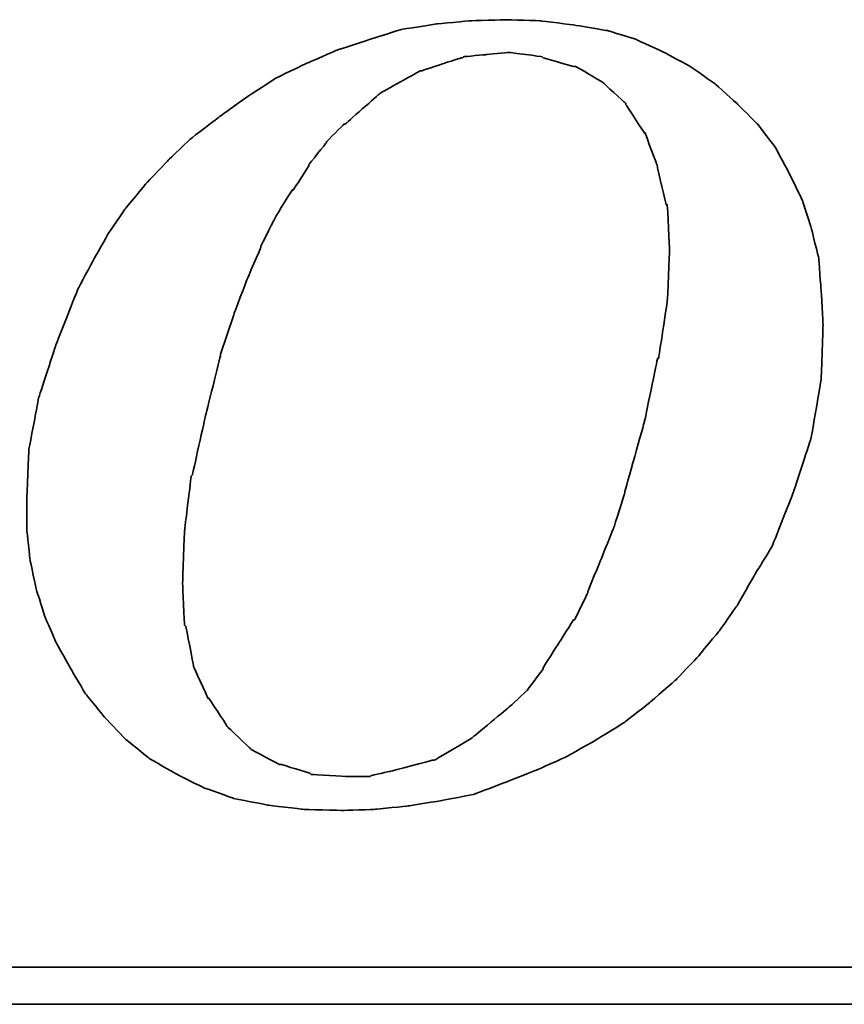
# Model space of a CAD drawing. Extents: x 109 to 490, y 236 to 967.
# Tile 43 of 50: x 421.11 to 425.49, y 870.62 to 875.85. Entities that reach past the tile are written whole.
import ezdxf

# ---------------------------------------------------------------- set-up
doc = ezdxf.new("R2010")
doc.units = 0
doc.header["$MEASUREMENT"] = 0
doc.layers.add('DIM', color=4, linetype='CONTINUOUS')
doc.layers.add('layer 1', color=7, linetype='CONTINUOUS')

# ---------------------------------------------------------------- blocks, each defined once
blk = doc.blocks.new('TBI MOTION logo(完整正式版)')
at = {"layer": 'layer 1', "color": 22, "lineweight": 35}
for points, knots in [([(35.79625, -6.98375), (35.79625, -6.98375), (36.23125, -7.43875), (36.23125, -7.43875), (36.23125, -7.43875), (36.23125, -7.43875), (36.75625, -7.87125), (36.75625, -7.87125), (36.75625, -7.87125), (36.75625, -7.87125), (37.33125, -8.20375), (37.33125, -8.20375), (37.33125, -8.20375), (37.33125, -8.20375), (37.95625, -8.51875), (37.95625, -8.51875), (37.95625, -8.51875), (37.95625, -8.51875), (38.62625, -8.75875), (38.62625, -8.75875), (38.62625, -8.75875), (38.62625, -8.75875), (39.37125, -8.90375), (39.37125, -8.90375), (39.37125, -8.90375), (39.37125, -8.90375), (40.14125, -8.99875), (40.14125, -8.99875), (40.14125, -8.99875), (40.14125, -8.99875), (41.02625, -9.02375), (41.02625, -9.02375), (41.02625, -9.02375), (41.02625, -9.02375), (41.74625, -8.99875), (41.74625, -8.99875), (41.74625, -8.99875), (41.74625, -8.99875), (42.46625, -8.92375), (42.46625, -8.92375), (42.46625, -8.92375), (42.46625, -8.92375), (43.21125, -8.80625), (43.21125, -8.80625), (43.21125, -8.80625), (43.21125, -8.80625), (43.93125, -8.66375), (43.93125, -8.66375), (43.93125, -8.66375), (43.93125, -8.66375), (44.62625, -8.39875), (44.62625, -8.39875), (44.62625, -8.39875), (44.62625, -8.39875), (45.29625, -8.13375), (45.29625, -8.13375), (45.29625, -8.13375), (45.29625, -8.13375), (45.94625, -7.84375), (45.94625, -7.84375), (45.94625, -7.84375), (45.94625, -7.84375), (46.61625, -7.46375), (46.61625, -7.46375), (46.61625, -7.46375), (46.61625, -7.46375), (47.24125, -7.07875), (47.24125, -7.07875), (47.24125, -7.07875), (47.24125, -7.07875), (47.81625, -6.62375), (47.81625, -6.62375), (47.81625, -6.62375), (47.81625, -6.62375), (48.36875, -6.14375), (48.36875, -6.14375), (48.36875, -6.14375), (48.36875, -6.14375), (48.84625, -5.64125), (48.84625, -5.64125), (48.84625, -5.64125), (48.84625, -5.64125), (49.32625, -5.06375), (49.32625, -5.06375), (49.32625, -5.06375), (49.32625, -5.06375), (49.71125, -4.51374), (49.71125, -4.51374), (49.71125, -4.51374), (49.71125, -4.51374), (50.09625, -3.83874), (50.09625, -3.83874), (50.09625, -3.83874), (50.09625, -3.83874), (50.48125, -3.21374), (50.48125, -3.21374), (50.48125, -3.21374), (50.48125, -3.21374), (50.96125, -1.99125), (50.96125, -1.99125), (50.96125, -1.99125), (50.96125, -1.99125), (51.34375, -0.81875), (51.34375, -0.81875), (51.34375, -0.81875), (51.34375, -0.81875), (51.56125, 0.45624), (51.56125, 0.45624), (51.56125, 0.45624), (51.56125, 0.45624), (51.60625, 1.67624), (51.60625, 1.67624), (51.60625, 1.67624), (51.60625, 1.67624), (51.56125, 2.44625), (51.56125, 2.44625), (51.56125, 2.44625), (51.56125, 2.44625), (51.51125, 3.14125), (51.51125, 3.14125), (51.51125, 3.14125), (51.51125, 3.14125), (51.34375, 3.81125), (51.34375, 3.81125), (51.34375, 3.81125), (51.34375, 3.81125), (51.15125, 4.41125), (51.15125, 4.41125), (51.15125, 4.41125), (51.15125, 4.41125), (50.86125, 5.01125), (50.86125, 5.01125), (50.86125, 5.01125), (50.86125, 5.01125), (50.55125, 5.58875), (50.55125, 5.58875), (50.55125, 5.58875), (50.55125, 5.58875), (50.16625, 6.09125), (50.16625, 6.09125), (50.16625, 6.09125), (50.16625, 6.09125), (49.71125, 6.54875), (49.71125, 6.54875), (49.71125, 6.54875), (49.71125, 6.54875), (49.23125, 6.98125), (49.23125, 6.98125), (49.23125, 6.98125), (49.23125, 6.98125), (48.67875, 7.36625), (48.67875, 7.36625), (48.67875, 7.36625), (48.67875, 7.36625), (48.10375, 7.67625), (48.10375, 7.67625), (48.10375, 7.67625), (48.10375, 7.67625), (47.48125, 7.96375), (47.48125, 7.96375), (47.48125, 7.96375), (47.48125, 7.96375), (46.85625, 8.15625), (46.85625, 8.15625), (46.85625, 8.15625), (46.85625, 8.15625), (46.13625, 8.27624), (46.13625, 8.27624), (46.13625, 8.27624), (46.13625, 8.27624), (45.39125, 8.37125), (45.39125, 8.37125), (45.39125, 8.37125), (45.39125, 8.37125), (44.62625, 8.39624), (44.62625, 8.39624), (44.62625, 8.39624), (44.62625, 8.39624), (43.83625, 8.37125), (43.83625, 8.37125), (43.83625, 8.37125), (43.83625, 8.37125), (43.09125, 8.30125), (43.09125, 8.30125), (43.09125, 8.30125), (43.09125, 8.30125), (42.32125, 8.18125), (42.32125, 8.18125), (42.32125, 8.18125), (42.32125, 8.18125), (41.62875, 7.96375), (41.62875, 7.96375), (41.62875, 7.96375), (41.62875, 7.96375), (40.90625, 7.72625), (40.90625, 7.72625), (40.90625, 7.72625), (40.90625, 7.72625), (40.23624, 7.43625), (40.23624, 7.43625), (40.23624, 7.43625), (40.23624, 7.43625), (39.54124, 7.10125), (39.54124, 7.10125), (39.54124, 7.10125), (39.54124, 7.10125), (38.91625, 6.69125), (38.91625, 6.69125), (38.91625, 6.69125), (38.91625, 6.69125), (38.31625, 6.26125), (38.31625, 6.26125), (38.31625, 6.26125), (38.31625, 6.26125), (37.69125, 5.78125), (37.69125, 5.78125), (37.69125, 5.78125), (37.69125, 5.78125), (37.18625, 5.30125), (37.18625, 5.30125), (37.18625, 5.30125), (37.18625, 5.30125), (36.70625, 4.79624), (36.70625, 4.79624), (36.70625, 4.79624), (36.70625, 4.79624), (36.23125, 4.22125), (36.23125, 4.22125), (36.23125, 4.22125), (36.23125, 4.22125), (35.87124, 3.69375), (35.87124, 3.69375), (35.87124, 3.69375), (35.87124, 3.69375), (35.53125, 3.09125), (35.53125, 3.09125), (35.53125, 3.09125), (35.53125, 3.09125), (35.19875, 2.47125), (35.19875, 2.47125), (35.19875, 2.47125), (35.19875, 2.47125), (34.71625, 1.24625), (34.71625, 1.24625), (34.71625, 1.24625), (34.71625, 1.24625), (34.33125, 0.06874), (34.33125, 0.06874), (34.33125, 0.06874), (34.33125, 0.06874), (34.11625, -1.07875), (34.11625, -1.07875), (34.11625, -1.07875), (34.11625, -1.07875), (34.07125, -2.15875), (34.07125, -2.15875), (34.07125, -2.15875), (34.07125, -2.15875), (34.07125, -2.85375), (34.07125, -2.85375), (34.07125, -2.85375), (34.07125, -2.85375), (34.14125, -3.50375), (34.14125, -3.50375), (34.14125, -3.50375), (34.14125, -3.50375), (34.28625, -4.17375), (34.28625, -4.17375), (34.28625, -4.17375), (34.28625, -4.17375), (34.47625, -4.77624), (34.47625, -4.77624), (34.47625, -4.77624), (34.47625, -4.77624), (34.71625, -5.32625), (34.71625, -5.32625), (34.71625, -5.32625), (34.71625, -5.32625), (35.05375, -5.92875), (35.05375, -5.92875), (35.05375, -5.92875), (35.05375, -5.92875), (35.36375, -6.45375), (35.36375, -6.45375), (35.36375, -6.45375), (35.36375, -6.45375), (35.79625, -6.98375), (35.79625, -6.98375)], [0, 0, 0, 0, 0.01388889, 0.01388889, 0.01388889, 0.0138889, 0.02777778, 0.02777778, 0.02777778, 0.02777779, 0.04166667, 0.04166667, 0.04166667, 0.04166668, 0.05555556, 0.05555556, 0.05555556, 0.05555557, 0.06944444, 0.06944444, 0.06944444, 0.06944445, 0.08333333, 0.08333333, 0.08333333, 0.08333334, 0.09722222, 0.09722222, 0.09722222, 0.09722223, 0.11111111, 0.11111111, 0.11111111, 0.11111112, 0.125, 0.125, 0.125, 0.12500001, 0.13888889, 0.13888889, 0.13888889, 0.1388889, 0.15277778, 0.15277778, 0.15277778, 0.15277779, 0.16666667, 0.16666667, 0.16666667, 0.16666668, 0.18055556, 0.18055556, 0.18055556, 0.18055557, 0.19444444, 0.19444444, 0.19444444, 0.19444445, 0.20833333, 0.20833333, 0.20833333, 0.20833334, 0.22222222, 0.22222222, 0.22222222, 0.22222223, 0.23611111, 0.23611111, 0.23611111, 0.23611112, 0.25, 0.25, 0.25, 0.25000001, 0.26388889, 0.26388889, 0.26388889, 0.2638889, 0.27777778, 0.27777778, 0.27777778, 0.27777779, 0.29166667, 0.29166667, 0.29166667, 0.29166668, 0.30555556, 0.30555556, 0.30555556, 0.30555557, 0.31944444, 0.31944444, 0.31944444, 0.31944445, 0.33333333, 0.33333333, 0.33333333, 0.33333334, 0.34722222, 0.34722222, 0.34722222, 0.34722223, 0.36111111, 0.36111111, 0.36111111, 0.36111112, 0.375, 0.375, 0.375, 0.37500001, 0.38888889, 0.38888889, 0.38888889, 0.3888889, 0.40277778, 0.40277778, 0.40277778, 0.40277779, 0.41666667, 0.41666667, 0.41666667, 0.41666668, 0.43055556, 0.43055556, 0.43055556, 0.43055557, 0.44444444, 0.44444444, 0.44444444, 0.44444445, 0.45833333, 0.45833333, 0.45833333, 0.45833334, 0.47222222, 0.47222222, 0.47222222, 0.47222223, 0.48611111, 0.48611111, 0.48611111, 0.48611112, 0.5, 0.5, 0.5, 0.50000001, 0.51388889, 0.51388889, 0.51388889, 0.5138889, 0.52777778, 0.52777778, 0.52777778, 0.52777779, 0.54166667, 0.54166667, 0.54166667, 0.54166668, 0.55555556, 0.55555556, 0.55555556, 0.55555557, 0.56944444, 0.56944444, 0.56944444, 0.56944445, 0.58333333, 0.58333333, 0.58333333, 0.58333334, 0.59722222, 0.59722222, 0.59722222, 0.59722223, 0.61111111, 0.61111111, 0.61111111, 0.61111112, 0.625, 0.625, 0.625, 0.62500001, 0.63888889, 0.63888889, 0.63888889, 0.6388889, 0.65277778, 0.65277778, 0.65277778, 0.65277779, 0.66666667, 0.66666667, 0.66666667, 0.66666668, 0.68055556, 0.68055556, 0.68055556, 0.68055557, 0.69444444, 0.69444444, 0.69444444, 0.69444445, 0.70833333, 0.70833333, 0.70833333, 0.70833334, 0.72222222, 0.72222222, 0.72222222, 0.72222223, 0.73611111, 0.73611111, 0.73611111, 0.73611112, 0.75, 0.75, 0.75, 0.75000001, 0.76388889, 0.76388889, 0.76388889, 0.7638889, 0.77777778, 0.77777778, 0.77777778, 0.77777779, 0.79166667, 0.79166667, 0.79166667, 0.79166668, 0.80555556, 0.80555556, 0.80555556, 0.80555557, 0.81944444, 0.81944444, 0.81944444, 0.81944445, 0.83333333, 0.83333333, 0.83333333, 0.83333334, 0.84722222, 0.84722222, 0.84722222, 0.84722223, 0.86111111, 0.86111111, 0.86111111, 0.86111112, 0.875, 0.875, 0.875, 0.87500001, 0.88888889, 0.88888889, 0.88888889, 0.8888889, 0.90277778, 0.90277778, 0.90277778, 0.90277779, 0.91666667, 0.91666667, 0.91666667, 0.91666668, 0.93055556, 0.93055556, 0.93055556, 0.93055557, 0.94444444, 0.94444444, 0.94444444, 0.94444445, 0.95833333, 0.95833333, 0.95833333, 0.95833334, 0.97222222, 0.97222222, 0.97222222, 0.97222223, 0.98611111, 0.98611111, 0.98611111, 0.98611112, 1, 1, 1, 1]), ([(38.33875, 1.03124), (38.33875, 1.03124), (38.62625, 1.89625), (38.62625, 1.89625), (38.62625, 1.89625), (38.62625, 1.89625), (38.91625, 2.66375), (38.91625, 2.66375), (38.91625, 2.66375), (38.91625, 2.66375), (39.22625, 3.38125), (39.22625, 3.38125), (39.22625, 3.38125), (39.22625, 3.38125), (39.22625, 3.40624), (39.22625, 3.40624), (39.22625, 3.40624), (39.22625, 3.40624), (39.56124, 4.07624), (39.56124, 4.07624), (39.56124, 4.07624), (39.56124, 4.07624), (39.92125, 4.65125), (39.92125, 4.65125), (39.92125, 4.65125), (39.92125, 4.65125), (39.94625, 4.65125), (39.94625, 4.65125), (39.94625, 4.65125), (39.94625, 4.65125), (40.28125, 5.17875), (40.28125, 5.17875), (40.28125, 5.17875), (40.28125, 5.17875), (40.28125, 5.20375), (40.28125, 5.20375), (40.28125, 5.20375), (40.28125, 5.20375), (40.66875, 5.68625), (40.66875, 5.68625), (40.66875, 5.68625), (40.66875, 5.68625), (40.66875, 5.70625), (40.66875, 5.70625), (40.66875, 5.70625), (40.66875, 5.70625), (41.05124, 6.09125), (41.05124, 6.09125), (41.05124, 6.09125), (41.05124, 6.09125), (41.07625, 6.09125), (41.07625, 6.09125), (41.07625, 6.09125), (41.07625, 6.09125), (41.84125, 6.76625), (41.84125, 6.76625), (41.84125, 6.76625), (41.84125, 6.76625), (41.86625, 6.78625), (41.86625, 6.78625), (41.86625, 6.78625), (41.86625, 6.78625), (42.73125, 7.26624), (42.73125, 7.26624), (42.73125, 7.26624), (42.73125, 7.26624), (42.75625, 7.26624), (42.75625, 7.26624), (42.75625, 7.26624), (42.75625, 7.26624), (43.18625, 7.41125), (43.18625, 7.41125), (43.18625, 7.41125), (43.18625, 7.41125), (43.64125, 7.55625), (43.64125, 7.55625), (43.64125, 7.55625), (43.64125, 7.55625), (43.66625, 7.55625), (43.66625, 7.55625), (43.66625, 7.55625), (43.66625, 7.55625), (43.69125, 7.58124), (43.69125, 7.58124), (43.69125, 7.58124), (43.69125, 7.58124), (44.19125, 7.62625), (44.19125, 7.62625), (44.19125, 7.62625), (44.19125, 7.62625), (44.67125, 7.67625), (44.67125, 7.67625), (44.67125, 7.67625), (44.67125, 7.67625), (44.69625, 7.67625), (44.69625, 7.67625), (44.69625, 7.67625), (44.69625, 7.67625), (45.41875, 7.58124), (45.41875, 7.58124), (45.41875, 7.58124), (45.41875, 7.58124), (45.44125, 7.55625), (45.44125, 7.55625), (45.44125, 7.55625), (45.44125, 7.55625), (46.11125, 7.36625), (46.11125, 7.36625), (46.11125, 7.36625), (46.11125, 7.36625), (46.13625, 7.36625), (46.13625, 7.36625), (46.13625, 7.36625), (46.13625, 7.36625), (46.15875, 7.36625), (46.15875, 7.36625), (46.15875, 7.36625), (46.15875, 7.36625), (46.73625, 7.02624), (46.73625, 7.02624), (46.73625, 7.02624), (46.73625, 7.02624), (46.76125, 7.00624), (46.76125, 7.00624), (46.76125, 7.00624), (46.76125, 7.00624), (47.24125, 6.57124), (47.24125, 6.57124), (47.24125, 6.57124), (47.24125, 6.57124), (47.26625, 6.54875), (47.26625, 6.54875), (47.26625, 6.54875), (47.26625, 6.54875), (47.26625, 6.52375), (47.26625, 6.52375), (47.26625, 6.52375), (47.26625, 6.52375), (47.67375, 5.89875), (47.67375, 5.89875), (47.67375, 5.89875), (47.67375, 5.89875), (47.69625, 5.89875), (47.69625, 5.89875), (47.69625, 5.89875), (47.69625, 5.89875), (47.69625, 5.87625), (47.69625, 5.87625), (47.69625, 5.87625), (47.69625, 5.87625), (47.96125, 5.15625), (47.96125, 5.15625), (47.96125, 5.15625), (47.96125, 5.15625), (47.96125, 5.13125), (47.96125, 5.13125), (47.96125, 5.13125), (47.96125, 5.13125), (48.15125, 4.31875), (48.15125, 4.31875), (48.15125, 4.31875), (48.15125, 4.31875), (48.17625, 4.31875), (48.17625, 4.31875), (48.17625, 4.31875), (48.17625, 4.31875), (48.17625, 4.29125), (48.17625, 4.29125), (48.17625, 4.29125), (48.17625, 4.29125), (48.22625, 3.33125), (48.22625, 3.33125), (48.22625, 3.33125), (48.22625, 3.33125), (48.22625, 3.30875), (48.22625, 3.30875), (48.22625, 3.30875), (48.22625, 3.30875), (48.17625, 2.20624), (48.17625, 2.20624), (48.17625, 2.20624), (48.17625, 2.20624), (48.17625, 2.18124), (48.17625, 2.18124), (48.17625, 2.18124), (48.17625, 2.18124), (47.98375, 0.93624), (47.98375, 0.93624), (47.98375, 0.93624), (47.98375, 0.93624), (47.96125, 0.93624), (47.96125, 0.93624), (47.96125, 0.93624), (47.96125, 0.93624), (47.67375, -0.45874), (47.67375, -0.45874), (47.67375, -0.45874), (47.67375, -0.45874), (47.24125, -1.99125), (47.24125, -1.99125), (47.24125, -1.99125), (47.24125, -1.99125), (47.24125, -2.01874), (47.24125, -2.01874), (47.24125, -2.01874), (47.24125, -2.01874), (47.00125, -2.78375), (47.00125, -2.78375), (47.00125, -2.78375), (47.00125, -2.78375), (46.71125, -3.50375), (46.71125, -3.50375), (46.71125, -3.50375), (46.71125, -3.50375), (46.42625, -4.19875), (46.42625, -4.19875), (46.42625, -4.19875), (46.42625, -4.19875), (46.42625, -4.22375), (46.42625, -4.22375), (46.42625, -4.22375), (46.42625, -4.22375), (46.13625, -4.82374), (46.13625, -4.82374), (46.13625, -4.82374), (46.13625, -4.82374), (46.11125, -4.82374), (46.11125, -4.82374), (46.11125, -4.82374), (46.11125, -4.82374), (45.77625, -5.35125), (45.77625, -5.35125), (45.77625, -5.35125), (45.77625, -5.35125), (45.44125, -5.87875), (45.44125, -5.87875), (45.44125, -5.87875), (45.44125, -5.87875), (45.44125, -5.90375), (45.44125, -5.90375), (45.44125, -5.90375), (45.44125, -5.90375), (45.10625, -6.35875), (45.10625, -6.35875), (45.10625, -6.35875), (45.10625, -6.35875), (45.08125, -6.38375), (45.08125, -6.38375), (45.08125, -6.38375), (45.08125, -6.38375), (44.69625, -6.74375), (44.69625, -6.74375), (44.69625, -6.74375), (44.69625, -6.74375), (43.88375, -7.41625), (43.88375, -7.41625), (43.88375, -7.41625), (43.88375, -7.41625), (43.85625, -7.43875), (43.85625, -7.43875), (43.85625, -7.43875), (43.85625, -7.43875), (43.04125, -7.91875), (43.04125, -7.91875), (43.04125, -7.91875), (43.04125, -7.91875), (43.01625, -7.91875), (43.01625, -7.91875), (43.01625, -7.91875), (43.01625, -7.91875), (42.99625, -7.91875), (42.99625, -7.91875), (42.99625, -7.91875), (42.99625, -7.91875), (42.08125, -8.15875), (42.08125, -8.15875), (42.08125, -8.15875), (42.08125, -8.15875), (41.65125, -8.25625), (41.65125, -8.25625), (41.65125, -8.25625), (41.65125, -8.25625), (41.62875, -8.27875), (41.62875, -8.27875), (41.62875, -8.27875), (41.62875, -8.27875), (41.60125, -8.27875), (41.60125, -8.27875), (41.60125, -8.27875), (41.60125, -8.27875), (41.12125, -8.27875), (41.12125, -8.27875), (41.12125, -8.27875), (41.12125, -8.27875), (40.35624, -8.23125), (40.35624, -8.23125), (40.35624, -8.23125), (40.35624, -8.23125), (40.33125, -8.23125), (40.33125, -8.23125), (40.33125, -8.23125), (40.33125, -8.23125), (40.30625, -8.20375), (40.30625, -8.20375), (40.30625, -8.20375), (40.30625, -8.20375), (39.68375, -8.01375), (39.68375, -8.01375), (39.68375, -8.01375), (39.68375, -8.01375), (39.66124, -8.01375), (39.66124, -8.01375), (39.66124, -8.01375), (39.66124, -8.01375), (39.63625, -8.01375), (39.63625, -8.01375), (39.63625, -8.01375), (39.63625, -8.01375), (39.01125, -7.67875), (39.01125, -7.67875), (39.01125, -7.67875), (39.01125, -7.67875), (38.98875, -7.65375), (38.98875, -7.65375), (38.98875, -7.65375), (38.98875, -7.65375), (38.48625, -7.17375), (38.48625, -7.17375), (38.48625, -7.17375), (38.48625, -7.17375), (38.45875, -7.14875), (38.45875, -7.14875), (38.45875, -7.14875), (38.45875, -7.14875), (38.45875, -7.12875), (38.45875, -7.12875), (38.45875, -7.12875), (38.45875, -7.12875), (38.07625, -6.54875), (38.07625, -6.54875), (38.07625, -6.54875), (38.07625, -6.54875), (38.05125, -6.54875), (38.05125, -6.54875), (38.05125, -6.54875), (38.05125, -6.54875), (38.05125, -6.52875), (38.05125, -6.52875), (38.05125, -6.52875), (38.05125, -6.52875), (37.74125, -5.85375), (37.74125, -5.85375), (37.74125, -5.85375), (37.74125, -5.85375), (37.74125, -5.82875), (37.74125, -5.82875), (37.74125, -5.82875), (37.74125, -5.82875), (37.57375, -4.96875), (37.57375, -4.96875), (37.57375, -4.96875), (37.57375, -4.96875), (37.54625, -4.94375), (37.54625, -4.94375), (37.54625, -4.94375), (37.54625, -4.94375), (37.50125, -4.03375), (37.50125, -4.03375), (37.50125, -4.03375), (37.50125, -4.03375), (37.50125, -4.00875), (37.50125, -4.00875), (37.50125, -4.00875), (37.50125, -4.00875), (37.54625, -2.85375), (37.54625, -2.85375), (37.54625, -2.85375), (37.54625, -2.85375), (37.69125, -1.65875), (37.69125, -1.65875), (37.69125, -1.65875), (37.69125, -1.65875), (37.71624, -1.63375), (37.71624, -1.63375), (37.71624, -1.63375), (37.71624, -1.63375), (38.00375, -0.33875), (38.00375, -0.33875), (38.00375, -0.33875), (38.00375, -0.33875), (38.33875, 1.00624), (38.33875, 1.00624), (38.33875, 1.00624), (38.33875, 1.00624), (38.33875, 1.03124), (38.33875, 1.03124)], [0, 0, 0, 0, 0.01010101, 0.01010101, 0.01010101, 0.01010102, 0.02020202, 0.02020202, 0.02020202, 0.02020203, 0.03030303, 0.03030303, 0.03030303, 0.03030304, 0.04040404, 0.04040404, 0.04040404, 0.04040405, 0.05050505, 0.05050505, 0.05050505, 0.05050506, 0.06060606, 0.06060606, 0.06060606, 0.06060607, 0.07070707, 0.07070707, 0.07070707, 0.07070708, 0.08080808, 0.08080808, 0.08080808, 0.08080809, 0.09090909, 0.09090909, 0.09090909, 0.0909091, 0.1010101, 0.1010101, 0.1010101, 0.10101011, 0.11111111, 0.11111111, 0.11111111, 0.11111112, 0.12121212, 0.12121212, 0.12121212, 0.12121213, 0.13131313, 0.13131313, 0.13131313, 0.13131314, 0.14141414, 0.14141414, 0.14141414, 0.14141415, 0.15151515, 0.15151515, 0.15151515, 0.15151516, 0.16161616, 0.16161616, 0.16161616, 0.16161617, 0.17171717, 0.17171717, 0.17171717, 0.17171718, 0.18181818, 0.18181818, 0.18181818, 0.18181819, 0.19191919, 0.19191919, 0.19191919, 0.1919192, 0.2020202, 0.2020202, 0.2020202, 0.20202021, 0.21212121, 0.21212121, 0.21212121, 0.21212122, 0.22222222, 0.22222222, 0.22222222, 0.22222223, 0.23232323, 0.23232323, 0.23232323, 0.23232324, 0.24242424, 0.24242424, 0.24242424, 0.24242425, 0.25252525, 0.25252525, 0.25252525, 0.25252526, 0.26262626, 0.26262626, 0.26262626, 0.26262627, 0.27272727, 0.27272727, 0.27272727, 0.27272728, 0.28282828, 0.28282828, 0.28282828, 0.28282829, 0.29292929, 0.29292929, 0.29292929, 0.2929293, 0.3030303, 0.3030303, 0.3030303, 0.30303031, 0.31313131, 0.31313131, 0.31313131, 0.31313132, 0.32323232, 0.32323232, 0.32323232, 0.32323233, 0.33333333, 0.33333333, 0.33333333, 0.33333334, 0.34343434, 0.34343434, 0.34343434, 0.34343435, 0.35353535, 0.35353535, 0.35353535, 0.35353536, 0.36363636, 0.36363636, 0.36363636, 0.36363637, 0.37373737, 0.37373737, 0.37373737, 0.37373738, 0.38383838, 0.38383838, 0.38383838, 0.38383839, 0.39393939, 0.39393939, 0.39393939, 0.3939394, 0.4040404, 0.4040404, 0.4040404, 0.40404041, 0.41414141, 0.41414141, 0.41414141, 0.41414142, 0.42424242, 0.42424242, 0.42424242, 0.42424243, 0.43434343, 0.43434343, 0.43434343, 0.43434344, 0.44444444, 0.44444444, 0.44444444, 0.44444445, 0.45454545, 0.45454545, 0.45454545, 0.45454546, 0.46464646, 0.46464646, 0.46464646, 0.46464647, 0.47474747, 0.47474747, 0.47474747, 0.47474748, 0.48484848, 0.48484848, 0.48484848, 0.48484849, 0.49494949, 0.49494949, 0.49494949, 0.4949495, 0.50505051, 0.50505051, 0.50505051, 0.50505052, 0.51515152, 0.51515152, 0.51515152, 0.51515153, 0.52525253, 0.52525253, 0.52525253, 0.52525254, 0.53535354, 0.53535354, 0.53535354, 0.53535355, 0.54545455, 0.54545455, 0.54545455, 0.54545456, 0.55555556, 0.55555556, 0.55555556, 0.55555557, 0.56565657, 0.56565657, 0.56565657, 0.56565658, 0.57575758, 0.57575758, 0.57575758, 0.57575759, 0.58585859, 0.58585859, 0.58585859, 0.5858586, 0.5959596, 0.5959596, 0.5959596, 0.59595961, 0.60606061, 0.60606061, 0.60606061, 0.60606062, 0.61616162, 0.61616162, 0.61616162, 0.61616163, 0.62626263, 0.62626263, 0.62626263, 0.62626264, 0.63636364, 0.63636364, 0.63636364, 0.63636365, 0.64646465, 0.64646465, 0.64646465, 0.64646466, 0.65656566, 0.65656566, 0.65656566, 0.65656567, 0.66666667, 0.66666667, 0.66666667, 0.66666668, 0.67676768, 0.67676768, 0.67676768, 0.67676769, 0.68686869, 0.68686869, 0.68686869, 0.6868687, 0.6969697, 0.6969697, 0.6969697, 0.69696971, 0.70707071, 0.70707071, 0.70707071, 0.70707072, 0.71717172, 0.71717172, 0.71717172, 0.71717173, 0.72727273, 0.72727273, 0.72727273, 0.72727274, 0.73737374, 0.73737374, 0.73737374, 0.73737375, 0.74747475, 0.74747475, 0.74747475, 0.74747476, 0.75757576, 0.75757576, 0.75757576, 0.75757577, 0.76767677, 0.76767677, 0.76767677, 0.76767678, 0.77777778, 0.77777778, 0.77777778, 0.77777779, 0.78787879, 0.78787879, 0.78787879, 0.7878788, 0.7979798, 0.7979798, 0.7979798, 0.79797981, 0.80808081, 0.80808081, 0.80808081, 0.80808082, 0.81818182, 0.81818182, 0.81818182, 0.81818183, 0.82828283, 0.82828283, 0.82828283, 0.82828284, 0.83838384, 0.83838384, 0.83838384, 0.83838385, 0.84848485, 0.84848485, 0.84848485, 0.84848486, 0.85858586, 0.85858586, 0.85858586, 0.85858587, 0.86868687, 0.86868687, 0.86868687, 0.86868688, 0.87878788, 0.87878788, 0.87878788, 0.87878789, 0.88888889, 0.88888889, 0.88888889, 0.8888889, 0.8989899, 0.8989899, 0.8989899, 0.89898991, 0.90909091, 0.90909091, 0.90909091, 0.90909092, 0.91919192, 0.91919192, 0.91919192, 0.91919193, 0.92929293, 0.92929293, 0.92929293, 0.92929294, 0.93939394, 0.93939394, 0.93939394, 0.93939395, 0.94949495, 0.94949495, 0.94949495, 0.94949496, 0.95959596, 0.95959596, 0.95959596, 0.95959597, 0.96969697, 0.96969697, 0.96969697, 0.96969698, 0.97979798, 0.97979798, 0.97979798, 0.97979799, 0.98989899, 0.98989899, 0.98989899, 0.989899, 1, 1, 1, 1]), ([(75.90875, -9.47875), (75.90875, -9.47875), (75.90875, -12.28625), (75.90875, -12.28625), (75.90875, -12.28625), (75.90875, -12.28625), (75.90875, -12.47875), (75.90875, -12.47875), (75.90875, -12.47875), (75.90875, -12.47875), (75.71625, -12.47875), (75.71625, -12.47875), (75.71625, -12.47875), (75.71625, -12.47875), (-88.32875, -12.47875), (-88.32875, -12.47875), (-88.32875, -12.47875), (-88.32875, -12.47875), (-88.32875, -13.29375), (-88.32875, -13.29375), (-88.32875, -13.29375), (-88.32875, -13.29375), (82.89125, -13.29375), (82.89125, -13.29375), (82.89125, -13.29375), (82.89125, -13.29375), (75.90875, -9.47875), (75.90875, -9.47875)], [0, 0, 0, 0, 0.14285714, 0.14285714, 0.14285714, 0.14285715, 0.28571429, 0.28571429, 0.28571429, 0.2857143, 0.42857143, 0.42857143, 0.42857143, 0.42857144, 0.57142857, 0.57142857, 0.57142857, 0.57142858, 0.71428571, 0.71428571, 0.71428571, 0.71428572, 0.85714286, 0.85714286, 0.85714286, 0.85714287, 1, 1, 1, 1])]:
    blk.add_open_spline(points, degree=3, knots=knots, dxfattribs=at)

msp = doc.modelspace()

# ---------------------------------------------------------------- block references
at = {"layer": 'DIM', "color": 7, "xscale": 0.2409743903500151, "yscale": 0.2409743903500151, "zscale": 0.2409743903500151}
msp.add_blockref('TBI MOTION logo(完整正式版)', (412.9398, 873.824), dxfattribs=at)

doc.saveas('drawing.dxf')
